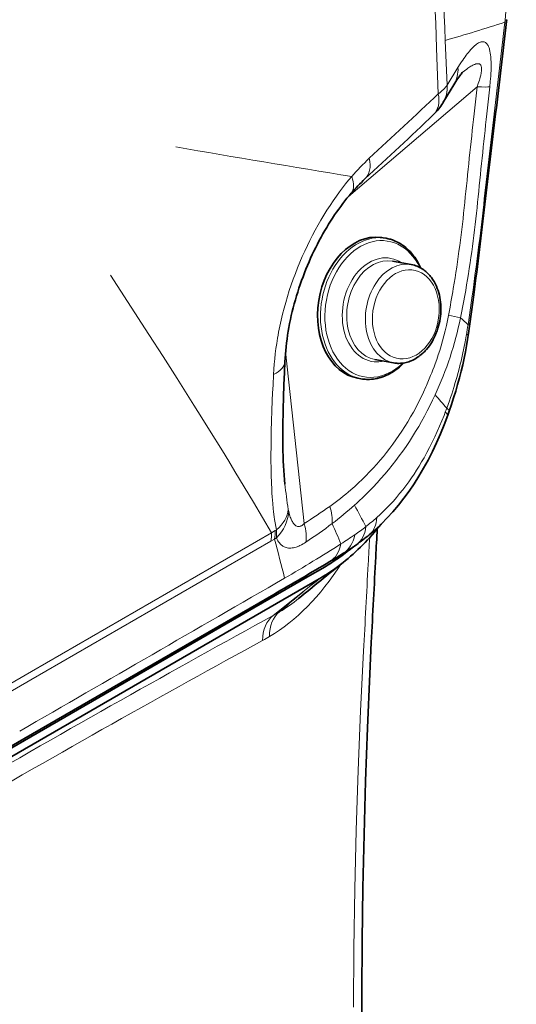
# Model space of a CAD drawing. Extents: x -922 to 7836, y -4841 to 1297.
# Tile 62 of 89: x 4932 to 4967, y -4296 to -4227. Entities that reach past the tile are written whole.
import ezdxf

# ---------------------------------------------------------------- set-up
doc = ezdxf.new("R2010")
doc.units = 0

msp = doc.modelspace()

# ---------------------------------------------------------------- linework, layer by layer
at = {"color": 7, "lineweight": 13}
for p, q in [((4966.174316, -4226.91748), (4966.189941, -4226.78125)), ((4962.132324, -4231.330078), (4962.001953, -4228.192383)), ((4961.509277, -4231.930176), (4961.393555, -4228.728516)), ((4962.132324, -4231.330078), (4962.889648, -4230.093262)), ((4964.233887, -4231.441895), (4955.208984, -4239.130371)), ((4964.233887, -4231.441895), (4964.023438, -4233.338379)), ((4965.120605, -4231.446289), (4964.913574, -4233.342285)), ((4965.42334, -4233.368652), (4965.42627, -4233.343262)), ((4963.817871, -4246.577148), (4963.888184, -4246.080566)), ((4963.59668, -4248.109863), (4963.817871, -4246.577148)), ((4950.803711, -4249.996094), (4952.105957, -4262.049805)), ((4949.921387, -4252.355957), (4949.958496, -4251.592773)), ((4961.998047, -4254.242188), (4962.102539, -4253.963379)), ((4932.989746, -4272.40332), (4949.820801, -4262.68457)), ((4949.820801, -4262.68457), (4950.08252, -4262.530273)), ((4950.08252, -4262.530273), (4950.168945, -4262.479492)), ((4932.929688, -4272.991211), (4949.761719, -4263.274902)), ((4949.761719, -4263.274902), (4950.015625, -4263.129883)), ((4950.015625, -4263.129883), (4950.161621, -4263.042969)), ((4949.941895, -4268.481934), (4953.165039, -4265.907227)), ((4916.099609, -4282.709961), (4932.929688, -4272.991211)), ((4916.157715, -4282.119629), (4932.989746, -4272.40332))]:
    msp.add_line(p, q, dxfattribs=at)
at = {"color": 7, "lineweight": 35}
for p, q in [((4966.308105, -4226.745117), (4966.29248, -4226.880859)), ((4962.591797, -4231.319336), (4961.833984, -4232.581055)), ((4965.532227, -4233.31543), (4965.529297, -4233.34082)), ((4957.851074, -4242.057129), (4957.644531, -4242.02002)), ((4959.618652, -4243.898926), (4958.308594, -4243.663086)), ((4963.996582, -4246.029785), (4963.930664, -4246.524902)), ((4963.930664, -4246.524902), (4963.728516, -4248.042969)), ((4950.754883, -4250.708008), (4950.721191, -4251.466797)), ((4958.380371, -4250.788574), (4957.070313, -4250.552734)), ((4956.081543, -4251.899414), (4955.875, -4251.862305)), ((4962.278809, -4254.164063), (4962.173828, -4254.458984)), ((4955.519043, -4263.699707), (4955.33252, -4263.849609)), ((4953.408203, -4265.164551), (4952.499512, -4265.690918)), ((4953.165039, -4265.907227), (4905.98584, -4293.146484)), ((4952.499512, -4265.690918), (4948.575195, -4267.95752)), ((4949.981445, -4267.001953), (4931.401367, -4277.726074)), ((4948.575195, -4267.95752), (4929.998535, -4278.682617))]:
    msp.add_line(p, q, dxfattribs=at)
at = {"color": 7, "lineweight": 13}
for points in [[(4965.120605, -4231.446289), (4965.157715, -4231.071777), (4965.173828, -4230.882324), (4965.1875, -4230.691895), (4965.19873, -4230.503906), (4965.20752, -4230.31543), (4965.213867, -4230.061523), (4965.214844, -4229.922852), (4965.213379, -4229.78418), (4965.210449, -4229.669922), (4965.205566, -4229.555664), (4965.199219, -4229.452148), (4965.190918, -4229.350098), (4965.17627, -4229.216309), (4965.157715, -4229.085938), (4965.134766, -4228.959961), (4965.106934, -4228.841309), (4965.089844, -4228.781738), (4965.071289, -4228.724609), (4965.054199, -4228.676758), (4965.035156, -4228.630859), (4965.003418, -4228.563477), (4964.96875, -4228.50293), (4964.931152, -4228.449707), (4964.89209, -4228.404297), (4964.852539, -4228.368652), (4964.812012, -4228.339844), (4964.770508, -4228.317871), (4964.727539, -4228.301758), (4964.689453, -4228.29248), (4964.650879, -4228.288086), (4964.611816, -4228.287109), (4964.58252, -4228.288574), (4964.553711, -4228.29248), (4964.51709, -4228.299805), (4964.480469, -4228.30957), (4964.443848, -4228.321777), (4964.407227, -4228.336426), (4964.334473, -4228.37207), (4964.262695, -4228.414551), (4964.191406, -4228.463379), (4964.120605, -4228.518066), (4964.067871, -4228.562012), (4964.015625, -4228.608398), (4963.960938, -4228.659668), (4963.906738, -4228.713379), (4963.799316, -4228.827148), (4963.693848, -4228.947266), (4963.616699, -4229.041016), (4963.540039, -4229.137207), (4963.462402, -4229.23877), (4963.385742, -4229.342773), (4963.305176, -4229.456055), (4963.225098, -4229.571289), (4963.137695, -4229.702148), (4963.05127, -4229.834961), (4962.889648, -4230.093262)], [(4964.233887, -4231.441895), (4964.313965, -4231.221191), (4964.355469, -4231.100098), (4964.394043, -4230.979004), (4964.423828, -4230.880371), (4964.451172, -4230.782715), (4964.486816, -4230.63916), (4964.515625, -4230.498535), (4964.526855, -4230.430176), (4964.535645, -4230.362793), (4964.541504, -4230.303711), (4964.544922, -4230.246094), (4964.545898, -4230.194336), (4964.543945, -4230.144531), (4964.536621, -4230.079102), (4964.523926, -4230.019531), (4964.515137, -4229.991699), (4964.504883, -4229.96582), (4964.483398, -4229.927246), (4964.45752, -4229.894043), (4964.427246, -4229.867676), (4964.392578, -4229.847656), (4964.354004, -4229.834473), (4964.328613, -4229.82959), (4964.301758, -4229.82666), (4964.273438, -4229.826172), (4964.244141, -4229.828125), (4964.183594, -4229.837402), (4964.145996, -4229.84668), (4964.10791, -4229.858398), (4964.062012, -4229.875), (4964.015625, -4229.894043), (4963.928223, -4229.935547), (4963.865234, -4229.969238), (4963.801758, -4230.006348), (4963.730957, -4230.050293), (4963.660156, -4230.097168), (4963.58252, -4230.151367), (4963.504395, -4230.208008), (4963.348633, -4230.328613), (4963.193848, -4230.456055)], [(4955.440918, -4237.729004), (4955.224121, -4237.988281), (4955.011719, -4238.251953), (4954.801758, -4238.520996), (4954.593262, -4238.797852), (4954.364258, -4239.112793), (4954.139648, -4239.434082), (4953.918945, -4239.761719), (4953.703125, -4240.095215), (4953.491211, -4240.434082), (4953.284668, -4240.77832), (4953.083008, -4241.127441), (4952.88623, -4241.481445), (4952.694336, -4241.84082), (4952.507813, -4242.204102), (4952.32666, -4242.572266), (4952.146973, -4242.953125), (4951.973145, -4243.338379), (4951.805664, -4243.727539), (4951.644043, -4244.121094), (4951.48877, -4244.517578), (4951.339844, -4244.91748), (4951.197754, -4245.320801), (4951.062012, -4245.727051), (4950.933594, -4246.135742), (4950.812012, -4246.546875), (4950.697754, -4246.960449), (4950.589844, -4247.378418), (4950.489746, -4247.79834), (4950.397461, -4248.219727), (4950.354004, -4248.431152), (4950.312988, -4248.642578), (4950.273926, -4248.853516), (4950.236816, -4249.064453), (4950.177734, -4249.427246), (4950.125, -4249.790039), (4950.078613, -4250.152344), (4950.039063, -4250.513672), (4950.005371, -4250.875), (4949.978516, -4251.234375), (4949.958496, -4251.592773)], [(4949.820801, -4262.68457), (4949.191406, -4261.612305), (4948.553223, -4260.538086), (4947.906738, -4259.462402), (4947.25293, -4258.384766), (4946.812988, -4257.665039), (4946.369629, -4256.945313), (4945.475098, -4255.503418), (4944.925781, -4254.625), (4944.372559, -4253.745117), (4943.786621, -4252.818359), (4943.197266, -4251.890625), (4942.208496, -4250.341797), (4941.212891, -4248.791992), (4939.724609, -4246.487305), (4938.52832, -4244.642578)], [(4962.226074, -4247.458008), (4962.154297, -4247.816895), (4962.076172, -4248.174316), (4961.992188, -4248.53125), (4961.901855, -4248.886719), (4961.805664, -4249.241699), (4961.703613, -4249.594727), (4961.606934, -4249.911621), (4961.505371, -4250.227051), (4961.399414, -4250.541016), (4961.289063, -4250.853516), (4961.213867, -4251.05957), (4961.136719, -4251.265137), (4961.056641, -4251.472168), (4960.974609, -4251.678711), (4960.833008, -4252.022461), (4960.686523, -4252.36377), (4960.641113, -4252.466797)], [(4962.102539, -4253.963379), (4962.197754, -4253.702148), (4962.290039, -4253.44043), (4962.370117, -4253.208008), (4962.447754, -4252.975586), (4962.523438, -4252.742188), (4962.597656, -4252.509277), (4962.704102, -4252.159668), (4962.806152, -4251.810547), (4962.902832, -4251.461914), (4962.994629, -4251.115234), (4963.052734, -4250.885254), (4963.108398, -4250.65625), (4963.213379, -4250.20166), (4963.309082, -4249.753418), (4963.39502, -4249.312988), (4963.472168, -4248.881836), (4963.482422, -4248.822754)], [(4949.921387, -4252.355957), (4949.895508, -4252.894531), (4949.871582, -4253.431641), (4949.843262, -4254.145996), (4949.819336, -4254.857422), (4949.799805, -4255.564941), (4949.784668, -4256.350586), (4949.779785, -4256.740234), (4949.777344, -4257.127441), (4949.777832, -4257.641602), (4949.782715, -4258.153809), (4949.792969, -4258.665039), (4949.808594, -4259.165039), (4949.831055, -4259.660645), (4949.845215, -4259.910645), (4949.861328, -4260.159668), (4949.879395, -4260.399902), (4949.899414, -4260.63916), (4949.936523, -4261.015625), (4949.958984, -4261.208984), (4949.98291, -4261.401367), (4950.007324, -4261.57959), (4950.033691, -4261.756836), (4950.07373, -4262), (4950.118652, -4262.241211), (4950.168945, -4262.479492)], [(4960.641113, -4252.466797), (4960.477539, -4252.827637), (4960.307617, -4253.185059), (4960.132324, -4253.538086), (4959.951172, -4253.886719), (4959.76416, -4254.231445), (4959.571777, -4254.571289), (4959.373535, -4254.90625), (4959.17041, -4255.236328), (4958.961914, -4255.561523), (4958.748047, -4255.881836), (4958.538574, -4256.183594), (4958.325195, -4256.480469), (4958.106934, -4256.771973), (4957.884766, -4257.058105), (4957.65918, -4257.338867), (4957.429199, -4257.613281), (4957.196289, -4257.882324), (4956.946777, -4258.159668), (4956.694336, -4258.430176), (4956.437988, -4258.693359), (4956.178711, -4258.950195), (4955.916016, -4259.199219), (4955.650879, -4259.441406), (4955.375, -4259.683594)], [(4961.288574, -4253.02832), (4961.11084, -4253.408203), (4960.927734, -4253.78418), (4960.737793, -4254.15625), (4960.54248, -4254.523926), (4960.341309, -4254.887207), (4960.134277, -4255.246094), (4959.921387, -4255.600586), (4959.703125, -4255.950195), (4959.479492, -4256.29541), (4959.250977, -4256.635254), (4959.016602, -4256.970215), (4958.777344, -4257.299805), (4958.529785, -4257.629395), (4958.276855, -4257.953125), (4958.019043, -4258.271484), (4957.756836, -4258.583984), (4957.490234, -4258.890625), (4957.219238, -4259.191406), (4956.944824, -4259.485352), (4956.70459, -4259.734375), (4956.461426, -4259.979004), (4956.215332, -4260.21875), (4955.966309, -4260.454102), (4955.80127, -4260.606445), (4955.634766, -4260.756836)], [(4957.196289, -4261.620605), (4957.43457, -4261.405273), (4957.669922, -4261.181641), (4957.902344, -4260.950195), (4958.131836, -4260.710938), (4958.35791, -4260.463867), (4958.580566, -4260.208984), (4958.799805, -4259.946777), (4959.015137, -4259.677246), (4959.226563, -4259.400391), (4959.434082, -4259.117188), (4959.623047, -4258.848633), (4959.808105, -4258.575195), (4959.989258, -4258.296387), (4960.166504, -4258.012207), (4960.340332, -4257.723633), (4960.509766, -4257.430664), (4960.609375, -4257.25293), (4960.70752, -4257.07373), (4960.899414, -4256.710938), (4961.085449, -4256.343262), (4961.264648, -4255.97168), (4961.436035, -4255.599121), (4961.601563, -4255.223145), (4961.760254, -4254.845215), (4961.912109, -4254.46582), (4961.998047, -4254.242188)], [(4951.019043, -4261.184082), (4951.060547, -4261.347168), (4951.10791, -4261.506348), (4951.134277, -4261.583984), (4951.162109, -4261.659668), (4951.191406, -4261.731934), (4951.222168, -4261.801758), (4951.248047, -4261.85498), (4951.275391, -4261.905762), (4951.313477, -4261.970215), (4951.354492, -4262.029785), (4951.398438, -4262.084473), (4951.444824, -4262.132813), (4951.469238, -4262.154297), (4951.494141, -4262.173828), (4951.519531, -4262.191406), (4951.545898, -4262.207031), (4951.590332, -4262.227539), (4951.63623, -4262.241699), (4951.683105, -4262.249023), (4951.730957, -4262.25), (4951.778809, -4262.244629), (4951.819336, -4262.234863), (4951.859863, -4262.220703), (4951.899902, -4262.202637), (4951.930176, -4262.186523), (4951.959961, -4262.168457), (4952.018555, -4262.126953), (4952.0625, -4262.089844), (4952.105957, -4262.049805)], [(4950.161621, -4263.042969), (4950.186035, -4263.099609), (4950.212891, -4263.155762), (4950.239258, -4263.207031), (4950.268066, -4263.256836), (4950.31543, -4263.331543), (4950.368164, -4263.402832), (4950.425781, -4263.469727), (4950.457031, -4263.501465), (4950.489258, -4263.531738), (4950.521973, -4263.55957), (4950.555664, -4263.586426), (4950.603516, -4263.619629), (4950.65332, -4263.649902), (4950.706055, -4263.676758), (4950.772949, -4263.705078), (4950.84375, -4263.728027), (4950.917969, -4263.745605), (4950.996094, -4263.757324), (4951.077637, -4263.763184), (4951.167969, -4263.761719), (4951.26123, -4263.753906), (4951.356934, -4263.738281), (4951.45459, -4263.71582), (4951.552734, -4263.686523), (4951.611816, -4263.666504), (4951.670898, -4263.644043), (4951.73584, -4263.617188), (4951.800781, -4263.588379), (4951.923828, -4263.527344), (4952.026367, -4263.470215), (4952.12793, -4263.40918), (4952.228516, -4263.344238)], [(4956.270508, -4270.976563), (4956.064941, -4275.167969), (4955.895996, -4279.346191), (4955.761719, -4283.510742), (4955.662109, -4287.662109), (4955.596191, -4291.799805), (4955.562988, -4295.922852)]]:
    msp.add_lwpolyline(points, dxfattribs=at)
at = {"color": 7, "lineweight": 35}
for points in [[(4963.193848, -4230.45459), (4963.108887, -4230.552734), (4963.066406, -4230.606445), (4963.009277, -4230.682129), (4962.947266, -4230.768066), (4962.881348, -4230.863281), (4962.812012, -4230.967285), (4962.740234, -4231.078613), (4962.591797, -4231.319336)], [(4950.754883, -4250.708008), (4950.768555, -4250.447266), (4950.786133, -4250.187012), (4950.808594, -4249.921387), (4950.834961, -4249.65625), (4950.866211, -4249.38623), (4950.901367, -4249.117188), (4950.941406, -4248.844238), (4950.985352, -4248.572266), (4951.03418, -4248.297363), (4951.086426, -4248.023438), (4951.143555, -4247.747559), (4951.204102, -4247.472656), (4951.269043, -4247.196777), (4951.337891, -4246.921875), (4951.411133, -4246.646484), (4951.487305, -4246.373047), (4951.567871, -4246.099609), (4951.651855, -4245.827637), (4951.739258, -4245.556641), (4951.830566, -4245.287109), (4951.924805, -4245.019531), (4952.022949, -4244.753418), (4952.123535, -4244.489746), (4952.228027, -4244.227539), (4952.334961, -4243.968262), (4952.444824, -4243.710449), (4952.557617, -4243.456055), (4952.67334, -4243.203125), (4952.791504, -4242.95459), (4952.912598, -4242.707031), (4953.035645, -4242.464355), (4953.161621, -4242.223145), (4953.289063, -4241.986328), (4953.419922, -4241.751953), (4953.551758, -4241.522461), (4953.686523, -4241.294434), (4953.821777, -4241.072754), (4953.959961, -4240.852539), (4954.098633, -4240.638672), (4954.239746, -4240.426758), (4954.380859, -4240.221191), (4954.524902, -4240.018066), (4954.66748, -4239.821777), (4954.813477, -4239.62793), (4954.958008, -4239.441406), (4955.10498, -4239.256836), (4955.25, -4239.081055), (4955.397461, -4238.906738)], [(4960.288574, -4244.144043), (4960.221191, -4244.000488), (4960.150879, -4243.86377), (4960.081055, -4243.738281), (4960.007813, -4243.615723), (4959.931152, -4243.496582), (4959.854004, -4243.385742), (4959.780273, -4243.286133), (4959.703613, -4243.189941), (4959.624512, -4243.09668), (4959.530762, -4242.993652), (4959.430176, -4242.891602), (4959.328125, -4242.795898), (4959.222656, -4242.705078), (4959.114746, -4242.619141), (4959.002441, -4242.538086), (4958.921875, -4242.484375), (4958.835449, -4242.430176), (4958.747559, -4242.379395), (4958.655762, -4242.330078), (4958.542969, -4242.275391), (4958.428711, -4242.225586), (4958.29541, -4242.174805), (4958.159668, -4242.130859), (4958.083496, -4242.108887), (4958.006348, -4242.089355), (4957.928711, -4242.072266), (4957.851074, -4242.057129)], [(4958.532227, -4250.810059), (4958.602051, -4250.815918), (4958.672852, -4250.819336), (4958.743164, -4250.820801), (4958.86377, -4250.817383), (4958.961426, -4250.80957), (4959.057129, -4250.797363), (4959.151855, -4250.78125), (4959.246582, -4250.760742), (4959.34082, -4250.73584), (4959.43457, -4250.707031), (4959.526855, -4250.674316), (4959.618652, -4250.637695), (4959.731934, -4250.585938), (4959.854492, -4250.522949), (4959.963379, -4250.459473), (4960.05957, -4250.397461), (4960.143555, -4250.338379), (4960.226074, -4250.276367), (4960.307129, -4250.210938), (4960.414551, -4250.116699), (4960.475098, -4250.060059), (4960.53418, -4250.001465), (4960.592285, -4249.940918), (4960.68457, -4249.838379), (4960.788086, -4249.712891), (4960.886719, -4249.581543), (4960.980957, -4249.444824), (4961.069336, -4249.302734), (4961.152832, -4249.15625), (4961.226074, -4249.014648), (4961.300293, -4248.856934), (4961.369629, -4248.692383), (4961.430176, -4248.530273), (4961.484863, -4248.366211), (4961.533203, -4248.199219), (4961.575195, -4248.029785), (4961.61084, -4247.859375), (4961.640137, -4247.687012), (4961.663086, -4247.51416), (4961.679199, -4247.34082), (4961.688965, -4247.16748), (4961.691895, -4246.994629), (4961.689453, -4246.853516), (4961.680664, -4246.6875), (4961.667969, -4246.543457), (4961.645996, -4246.369629), (4961.617676, -4246.203613), (4961.583008, -4246.040527), (4961.541504, -4245.879883), (4961.493652, -4245.723145), (4961.439453, -4245.569824), (4961.378906, -4245.420898), (4961.311523, -4245.276367), (4961.263184, -4245.182617), (4961.212402, -4245.091309), (4961.158691, -4245.002441), (4961.102539, -4244.916016), (4961.024414, -4244.806152), (4960.973145, -4244.740234), (4960.920898, -4244.675781), (4960.866211, -4244.614258), (4960.782715, -4244.525391), (4960.711426, -4244.456543), (4960.637695, -4244.391113), (4960.561523, -4244.328613), (4960.486328, -4244.271484), (4960.387207, -4244.204102), (4960.324219, -4244.165039), (4960.260254, -4244.12793), (4960.194824, -4244.09375), (4960.116211, -4244.055176), (4960.036133, -4244.020508), (4959.938965, -4243.983398), (4959.840332, -4243.95166), (4959.72998, -4243.921875), (4959.618652, -4243.898926)], [(4963.631836, -4248.73291), (4963.566895, -4249.151367), (4963.493164, -4249.581055), (4963.411133, -4250.019043), (4963.319824, -4250.46582), (4963.219727, -4250.918457), (4963.11084, -4251.376953), (4962.992676, -4251.838867), (4962.865723, -4252.303711), (4962.730957, -4252.77002), (4962.587402, -4253.236328), (4962.436523, -4253.701172), (4962.278809, -4254.164063)], [(4956.291504, -4251.928711), (4956.388184, -4251.9375), (4956.485352, -4251.942383), (4956.58252, -4251.944336), (4956.679199, -4251.942383), (4956.822754, -4251.93457), (4956.956055, -4251.92041), (4957.089355, -4251.900391), (4957.222168, -4251.874512), (4957.354492, -4251.842773), (4957.48584, -4251.804688), (4957.616699, -4251.76123), (4957.746094, -4251.711914), (4957.875488, -4251.656738), (4957.964844, -4251.615234), (4958.050781, -4251.571777), (4958.133301, -4251.527832), (4958.214844, -4251.481445), (4958.296387, -4251.432617), (4958.433594, -4251.34375), (4958.553223, -4251.259766), (4958.67041, -4251.170898), (4958.785645, -4251.077148), (4958.910156, -4250.968262), (4959.003418, -4250.880859), (4959.094727, -4250.790527)], [(4950.755859, -4259.277344), (4950.725586, -4258.973145), (4950.699219, -4258.658203), (4950.676758, -4258.333008), (4950.657715, -4258), (4950.64209, -4257.658691), (4950.629395, -4257.311035), (4950.620117, -4256.95752), (4950.613281, -4256.598145), (4950.609375, -4256.233887), (4950.607422, -4255.864746), (4950.608398, -4255.491211), (4950.614258, -4254.86084), (4950.621094, -4254.447754), (4950.629883, -4254.030762), (4950.653809, -4253.186523), (4950.68457, -4252.331543), (4950.721191, -4251.466797)], [(4956.15625, -4298.650391), (4956.154297, -4294.966309), (4956.178223, -4291.268555), (4956.228027, -4287.557617), (4956.305176, -4283.83252), (4956.409668, -4280.094238), (4956.541992, -4276.342773), (4956.703613, -4272.577637), (4956.811035, -4270.37793)]]:
    msp.add_lwpolyline(points, dxfattribs=at)
at = {"color": 7, "lineweight": 13}
for centre, radius, start, end in [((-11765.359375, -4914.775391), 16741.445832, 2.350416, 2.397865), ((4000.465088, -4264.449219), 961.59223, 2.128903, 2.950173), ((4933.091797, -4126.039063), 106.164682, 285.802029, 288.156621), ((3475.809082, -4056.585693), 1500.06724, 353.232939, 353.480029), ((4960.724121, -4230.218262), 2.168685, 329.481567, 3.301734), ((4959.966797, -4231.477539), 2.169473, 329.415738, 3.905918), ((4706.308105, -3964.009521), 370.0121, 312.581162, 313.607156), ((5628.506836, -4307.092773), 668.563553, 173.666357, 174.202076), ((5574.707031, -4299.959961), 613.421527, 173.76534, 174.346835), ((5939.476074, -4348.814453), 980.87046, 173.240754, 173.613013), ((5174.657715, -2894.449707), 1361.050289, 260.204816, 260.731315), ((4967.172363, -4247.832031), 15.481637, 132.712529, 139.265768), ((4871.20752, -4230.398926), 92.608767, 350.564838, 354.326524), ((4881.484863, -4231.487305), 83.173428, 350.152755, 354.448059), ((4744.834473, -4215.201172), 221.21974, 351.976039, 353.641852), ((4875.43457, -4230.92627), 88.35169, 349.215749, 350.452843), ((4889.643066, -4232.747559), 74.919095, 348.539585, 350.035324), ((4954.583984, -4286.446289), 39.729606, 77.669202, 78.910542), ((4938.378418, -4242.46875), 25.225721, 335.25474, 348.18541), ((4930.702637, -4284.050781), 48.721493, 47.534517, 48.370901), ((4916.057129, -4240.840332), 48.092228, 350.445962, 351.30635), ((4897.707031, -4309.21875), 84.85263, 40.63159, 41.468739), ((4982.124512, -4256.005859), 31.538397, 185.953475, 189.199413), ((4942.249512, -4244.402344), 20.144086, 305.320958, 310.660185), ((4953.033691, -4260.71875), 2.067983, 189.161738, 193.004825), ((4924.172363, -4218.864258), 51.432288, 302.895746, 305.303654), ((4938.583008, -4241.607422), 25.64134, 307.145541, 311.683283), ((4853.300293, -4315.618652), 116.112893, 27.357421, 28.195788), ((4945.694336, -4248.566895), 17.397866, 308.088209, 311.383861), ((4946.637695, -4262.666992), 3.182774, 348.991605, 359.690983), ((4946.864746, -4262.477051), 3.217989, 348.292836, 359.055232), ((4945.406738, -4262.699219), 4.767422, 355.864887, 2.642772), ((4925.804199, -4223.995117), 47.398399, 303.882524, 306.603094), ((4857.426758, -4304.84082), 105.691378, 23.042034, 23.885183), ((4946.479492, -4249.348633), 16.298915, 304.246662, 307.610875), ((4856.427246, -4289.200195), 97.151752, 13.895104, 15.56568), ((4881.833008, -4154.309082), 131.240879, 303.71794, 304.226591), ((5381.503906, -4287.918945), 425.53242, 176.645412, 176.897023), ((4876.081543, -4138.456055), 147.674022, 300.366984, 302.159615), ((7933.306152, -4426.869141), 2981.114822, 176.885193, 177.002454), ((27661.326172, -43648.519531), 45461.677344, 119.970538, 119.997572), ((4991.035156, -4314.226074), 61.384238, 128.039382, 131.472617), ((4945.061035, -4259.264648), 10.427588, 300.686391, 309.667711), ((4943.366699, -4256.383301), 13.769982, 298.522622, 300.629769), ((4941.806641, -4256.679688), 15.433825, 298.586757, 300.660969)]:
    msp.add_arc(centre, radius, start, end, dxfattribs=at)
at = {"color": 7, "lineweight": 35}
for centre, radius, start, end in [((3711.030762, -4081.76001), 1263.622691, 353.11151, 353.405308), ((4958.51123, -4230.553711), 3.893058, 313.290536, 328.608717), ((4726.330078, -3987.688477), 339.886894, 312.59442, 313.706754), ((6105.80127, -4370.948242), 1148.54536, 173.118863, 173.436904), ((4964.576172, -4246.773438), 12.088346, 132.774219, 139.40106), ((4612.685059, -4199.35498), 354.398375, 352.432115, 353.467729), ((4915.988281, -4241.70752), 48.158957, 351.611574, 352.440244), ((4958.742676, -4248.772461), 2.0484, 259.809219, 264.098625), ((4956.583008, -4249.109863), 2.834095, 259.809232, 264.09868), ((5377.993164, -4286.705078), 421.460593, 176.695177, 176.961308), ((4946.301758, -4250.310547), 16.254299, 305.601662, 309.648839), ((4944.916504, -4250.702637), 16.773216, 304.374639, 308.388949), ((4946.285156, -4250.289551), 16.280516, 301.646873, 305.60548), ((4741.633789, -3906.534668), 416.348047, 300.027599, 300.651769), ((4945.464355, -4251.506348), 15.8005, 300.183013, 304.379229), ((4922.738281, -4212.060547), 61.17934, 300.616245, 301.635084), ((7986.325684, -4425.787598), 3033.498414, 176.949629, 177.063379), ((5087.963867, -4432.403809), 214.068155, 128.454972, 129.528623), ((4946.322266, -4254.089844), 13.65563, 300.293389, 308.563983)]:
    msp.add_arc(centre, radius, start, end, dxfattribs=at)
at = {"color": 7, "lineweight": 13}
for centre, major_axis, ratio, start_param, end_param in [((4853.31543, -4240.979492), (99.979492, 69.451172), 0.772672, 5.688010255, 5.879871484), ((4962.333984, -4226.290039), (3.974121, -0.455078), 0.052154, 6.044371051, 6.283185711), ((4962.318848, -4226.422363), (3.973633, -0.458496), 0.052907, 6.04466298, 6.283185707), ((4958.323242, -4231.371094), (3.972168, 0.661621), 0.408962, 5.571992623, 5.919758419), ((4962.228027, -4231.081543), (2.981934, -0.330078), 0.062379, 5.457085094, 6.044587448), ((4959.108398, -4231.21875), (2.072754, -2.168945), 0.6015, 0.000000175, 0.760882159), ((4954.336914, -4235.691895), (2.030273, -2.208496), 0.571768, 6.283184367, 7.058567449), ((4953.125488, -4236.948242), (2.272461, -1.958984), 0.467503, 6.283184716, 6.998868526), ((4956.966309, -4246.978027), (0.884766, 4.920898), 0.733862, 6.283165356, 9.42475801), ((4957.147949, -4247.010742), (0.854004, 4.750488), 0.733862, 5.494331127, 10.213970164), ((4957.507813, -4247.075195), (0.649902, 3.615234), 0.733862, 5.975142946, 9.479737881), ((4957.689453, -4247.108398), (0.619141, 3.444824), 0.733862, 6.283165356, 9.42475801), ((4958.999512, -4247.34375), (0.619141, 3.444824), 0.733862, 6.283165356, 9.42475801), ((4959.233398, -4247.385742), (0.557129, 3.100098), 0.733862, 0.05495992, 6.338145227), ((4959.763184, -4247.517578), (3.965332, -0.525391), 0.084968, 6.035766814, 6.283188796), ((4959.674316, -4248.150391), (3.95752, -0.583008), 0.107336, 6.022732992, 6.283185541), ((4947.757813, -4250.578125), (2.99707, -0.129395), 0.460928, 5.556546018, 6.283189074), ((4957.507813, -4247.075195), (0.649902, 3.615234), 0.733862, 3.196552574, 3.449532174), ((4958.411621, -4253.099609), (3.761719, -1.359375), 0.105954, 0.00000005, 0.347238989), ((4958.50293, -4252.84375), (3.775879, -1.320801), 0.097955, 6.283175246, 6.62566916), ((4948.07666, -4261.354492), (2.762207, 1.169922), 0.869869, 5.146222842, 5.893883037), ((4948.040039, -4261.23584), (2.919434, 0.690918), 0.705356, 5.34993037, 6.046167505), ((4951.890137, -4260.477539), (1.730957, -2.450195), 0.544726, 0.563172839, 1.065621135), ((4954.12207, -4259.745117), (2.55127, -3.080566), 0.558249, 6.283167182, 6.835414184), ((4950.100098, -4261.689453), (1.626953, -2.520508), 0.560425, 0.558216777, 1.088833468), ((4953.436523, -4260.273438), (2.327637, -3.25293), 0.586081, 6.283184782, 6.85861336), ((4952.72998, -4260.743164), (2.097168, -3.40625), 0.619198, 6.283179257, 6.882946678), ((4951.859863, -4261.268555), (2.036133, -3.442871), 0.593482, 0.00000118, 0.584624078), ((4944.96582, -4246.579102), (-0.108887, -24.754395), 0.586733, 0.337815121, 0.742002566), ((4713.557617, -4452.075195), (296.018555, 206.84375), 0.074517, 0.595692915, 0.82648573), ((4951.566895, -4270.994629), (1.439453, -2.632324), 0.718063, 3.244018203, 4.065208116), ((4952.058594, -4270.713867), (1.533691, -2.578613), 0.707123, 3.222719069, 4.039825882), ((4681.570313, -4482.60498), (328.09668, 235.029785), 0.07795, 0.563306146, 0.77731751)]:
    msp.add_ellipse(centre, major_axis=major_axis, ratio=ratio, start_param=start_param, end_param=end_param, dxfattribs=at)
at = {"color": 7, "lineweight": 35}
for centre, major_axis, ratio, start_param, end_param in [((4956.759766, -4246.940918), (0.884766, 4.920898), 0.733862, 0.05495992, 3.141572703), ((4956.759766, -4246.940918), (0.884766, 4.920898), 0.733862, 6.283165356, 6.338145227), ((4948.067383, -4240.471191), (2.841309, -24.910156), 0.630683, 0.390366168, 0.904500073), ((4946.991699, -4241.988281), (1.087891, -25.442383), 0.639466, 0.435042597, 0.633328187), ((4948.145996, -4246.177734), (-3.857422, -21.458496), 0.733862, 0.554959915, 0.557911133)]:
    msp.add_ellipse(centre, major_axis=major_axis, ratio=ratio, start_param=start_param, end_param=end_param, dxfattribs=at)

doc.saveas('drawing.dxf')
